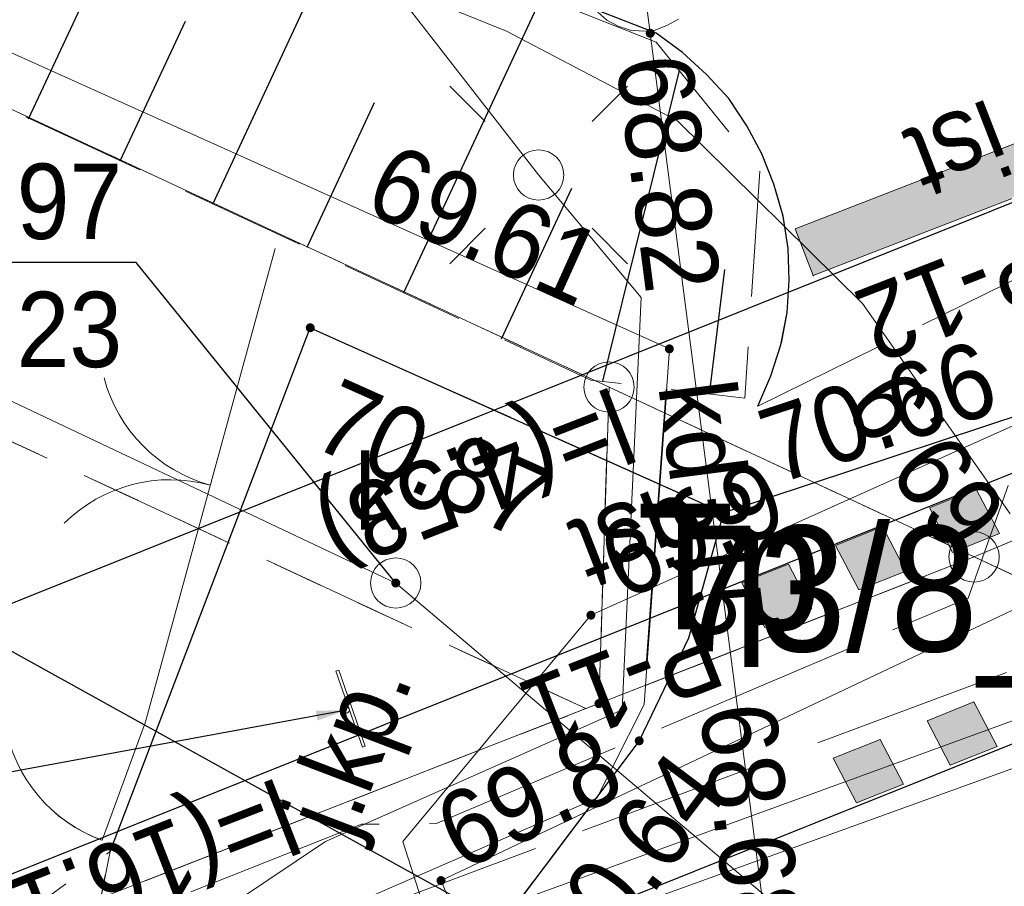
# Model space of a CAD drawing. Header units: feet. Extents: x 6524992 to 6539952, y 6047571 to 6067901.
# Tile 20 of 53: x 6531694 to 6531704, y 6048668 to 6048677. Entities that reach past the tile are written whole.
import ezdxf
from ezdxf.enums import TextEntityAlignment as Align

# ---------------------------------------------------------------- set-up
doc = ezdxf.new("R2010")
doc.units = ezdxf.units.FT
doc.header["$MEASUREMENT"] = 0
for name, pattern in [('1.5_0.5', [2, 1.5, -0.5]), ('218-500', [1, 0.5, -0.5]), ('219-500', [0]), ('ktok02-500', [0]), ('ktok04-500', [0]), ('mz1.0_0.5', [1.5, 1, -0.5]), ('mz1.25_0.5', [1.75, 1.25, -0.5]), ('mz2.0_0.5', [2.5, 2, -0.5])]:
    doc.linetypes.add(name, pattern=pattern)
doc.layers.get('0').update_dxf_attribs({"linetype": 'CONTINUOUS', "lineweight": 18})
doc.layers.add('000 Inne (niezydentyfikowane)', color=7, linetype='CONTINUOUS')
for name, color, linetype, transparency in [('202-Punkt graniczny stabilizowany trwale', 7, 'CONTINUOUS', 0.5), ('203-Punkt załamania granicy działki nie stabilizowany', 7, 'CONTINUOUS', 0.5), ('210-Oznaczenie użytku', 7, 'CONTINUOUS', 0.5), ('211-Nr działki', 7, 'CONTINUOUS', 0.5), ('217-Granica konturu klasyfikcyjnego', 7, 'CONTINUOUS', 0.5), ('218-Granica użytku', 7, 'CONTINUOUS', 0.5), ('219-Linia granicy', 7, 'CONTINUOUS', 0.5), ('brama (linia)', 7, 'CONTINUOUS', 0.5), ('brama (linia) - symbol', 7, 'CONTINUOUS', 0.5), ('furtka (linia)', 7, 'CONTINUOUS', 0.5), ('furtka (linia) - symbol', 7, 'CONTINUOUS', 0.5), ('jezdnia (powierzchnia)', 7, 'CONTINUOUS', 0.5), ('jezdnia (powierzchnia)-Atr17', 7, 'CONTINUOUS', 0.5), ('komora podziemna - przewód kanalizacyjny (powierzchnia)', 7, 'CONTINUOUS', 0.5), ('krawężnik (linia)', 7, 'CONTINUOUS', 0.5), ('latarnia (punkt)', 7, 'CONTINUOUS', 0.5), ('przewód ciepłowniczy (linia)', 7, 'CONTINUOUS', 0.5), ('przewód elektroenergetyczny (linia)', 7, 'CONTINUOUS', 0.5), ('przewód gazowy (linia)', 7, 'CONTINUOUS', 0.5), ('przewód gazowy - projektowany lub w budowie (linia) - ob. projektowany', 7, 'CONTINUOUS', 0.5), ('przewód kanalizacyjny (linia)', 7, 'CONTINUOUS', 0.5), ('przewód kanalizacyjny (linia)-Atr1', 7, 'CONTINUOUS', 0.5), ('przewód telekomunikacyjny (linia)', 7, 'CONTINUOUS', 0.5), ('przewód telekomunikacyjny - projektowany lub w budowie (linia) - ob. projektowany', 7, 'CONTINUOUS', 0.5), ('punkt o określonej wysokości (sieć elektroenergetyczna)', 7, 'CONTINUOUS', 0.5), ('punkt o określonej wysokości (sieć elektroenergetyczna)-Atr2', 7, 'CONTINUOUS', 0.5), ('punkt o określonej wysokości (sieć elektroenergetyczna)-Atr3', 7, 'CONTINUOUS', 0.5), ('punkt o określonej wysokości (sieć gazowa)', 7, 'CONTINUOUS', 0.5), ('punkt o określonej wysokości (sieć gazowa)-Atr2', 7, 'CONTINUOUS', 0.5), ('punkt o określonej wysokości (sieć kanalizacyjna)', 7, 'CONTINUOUS', 0.5), ('punkt o określonej wysokości (sieć kanalizacyjna)-Atr2', 7, 'CONTINUOUS', 0.5), ('punkt o określonej wysokości (sieć kanalizacyjna)-Atr3', 7, 'CONTINUOUS', 0.5), ('punkt o określonej wysokości (sieć telekomunikacyjna)-Atr2', 7, 'CONTINUOUS', 0.5), ('punkt wysokościowy sztuczny', 7, 'CONTINUOUS', 0.5), ('punkt wysokościowy sztuczny-Atr2', 7, 'CONTINUOUS', 0.5), ('rura ochronna - przewód gazowy (linia)', 7, 'CONTINUOUS', 0.5), ('skarpa nieumocniona (powierzchnia)', 7, 'CONTINUOUS', 0.5), ('studzienka okrągła - przewód kanalizacyjny (punkt)', 7, 'CONTINUOUS', 0.5), ('studzienka okrągła - przewód kanalizacyjny (punkt)-Atr17', 7, 'CONTINUOUS', 0.5), ('ścieżka (powierzchnia)', 7, 'CONTINUOUS', 0.5)]:
    doc.layers.add(name, color=color, linetype=linetype, transparency=transparency)
doc.layers.add('_Robocza', color=1, linetype='CONTINUOUS', lineweight=30, plot=False)
doc.layers.add('BDZ_ObiektZwiazanyZKomunikacja', color=7, linetype='CONTINUOUS', lineweight=18, transparency=0.5)
for name, color, linetype, lineweight in [('gaPionowe', 7, 'CONTINUOUS', 13), ('gaPoziome', 7, 'CONTINUOUS', 13), ('zzz.gaHSDlugosc', 7, 'CONTINUOUS', 30), ('zzz.gaHSDodTekst', 7, 'CONTINUOUS', 30), ('zzz.gaHSDomyslna', 7, 'CONTINUOUS', 30), ('zzz.gaHSKilometraz', 7, 'CONTINUOUS', 30), ('zzz.gaHSNazwa', 7, 'CONTINUOUS', 30), ('zzz.gaHSOpis', 7, 'CONTINUOUS', 30), ('zzz.gaHSStan', 7, 'CONTINUOUS', 30), ('zzz.gaHSTrasa', 7, 'CONTINUOUS', 30), ('zzz.gaVSDodTekst', 7, 'CONTINUOUS', 30), ('zzz.gaVSDomyslna', 7, 'CONTINUOUS', 30), ('zzz.gaVSNazwa', 7, 'CONTINUOUS', 30), ('zzz.gaVSStan', 7, 'CONTINUOUS', 30), ('zzz.gaVSWielkość', 7, 'CONTINUOUS', 30)]:
    doc.layers.add(name, color=color, linetype=linetype, lineweight=lineweight)
doc.styles.add('GA-ATR-TEXT', font='arial.ttf', dxfattribs={"width": 0.9})
doc.styles.add('GA4-HS-TEXT', font='arial.ttf', dxfattribs={"width": 0.9})
doc.styles.get("Standard").update_dxf_attribs({"font": 'arial.ttf'})
doc.dimstyles.new('GA-LEADER', dxfattribs={"dimtxt": 1, "dimasz": 1, "dimexe": 1, "dimexo": 1, "dimgap": 1, "dimtad": 1, "dimtxsty": 'Standard', "dimcen": 1, "dimadec": 0, "dimazin": 0, "dimtfac": 1, "dimtmove": 0, "dimatfit": 3, "dimfxl": 1, "dimarcsym": 0})

# ---------------------------------------------------------------- blocks, each defined once
blk = doc.blocks.new('202')
at = {"color": 0, "linetype": 'Continuous', "lineweight": 0}
blk.add_circle((0, 0), 0.25, dxfattribs=at)
blk = doc.blocks.new('203')
at = {"linetype": 'Continuous', "lineweight": 0}
h = blk.add_hatch(color=0, dxfattribs=at)
edge = h.paths.add_edge_path()
edge.add_arc((0, 0), 0.045, 0, 360)
blk = doc.blocks.new('OK04')
at = {"color": 0, "linetype": 'Continuous', "lineweight": 0}
blk.add_arc((1.5, 0.001), 1.5, 120, 180, dxfattribs=at)
blk = doc.blocks.new('OK02')
at = {"color": 0, "linetype": 'Continuous', "lineweight": 0}
for centre, start, end in [((-1.5, 0), 0, 60), ((1.5, 0), 120, 180)]:
    blk.add_arc(centre, 1.5, start, end, dxfattribs=at)
blk = doc.blocks.new('SM01')
at = {"color": 0, "linetype": 'Continuous', "lineweight": 13}
for p, q in [((-0.53, 0.531), (-0.883, 0.884)), ((0.531, 0.531), (0.884, 0.884)), ((-0.53, -0.53), (-0.883, -0.883)), ((0.531, -0.53), (0.884, -0.883))]:
    blk.add_line(p, q, dxfattribs=at)
blk.add_circle((0, 0), 0.25, dxfattribs=at)
blk = doc.blocks.new('PW01')
at = {"linetype": 'Continuous', "lineweight": 13}
h = blk.add_hatch(color=0, dxfattribs=at)
edge = h.paths.add_edge_path()
edge.add_arc((0, 0), 0.045, 0, 360)
blk = doc.blocks.new('US15')
at = {"color": 0, "linetype": 'Continuous', "lineweight": 13}
blk.add_circle((0, 0), 0.25, dxfattribs=at)
blk = doc.blocks.new('PW02')
at = {"linetype": 'Continuous', "lineweight": 13}
h = blk.add_hatch(color=0, dxfattribs=at)
edge = h.paths.add_edge_path()
edge.add_arc((0, 0), 0.045, 0, 360)
blk = doc.blocks.new('KTOK02_500')
at = {"color": 0, "linetype": 'Continuous', "lineweight": 13}
for centre, start, end in [((-3, 0), 0, 60.0184), ((3, 0), 119.9816, 180)]:
    blk.add_arc(centre, 3, start, end, dxfattribs=at)
blk = doc.blocks.new('KTOK04_500')
at = {"color": 0, "linetype": 'Continuous', "lineweight": 13}
blk.add_arc((3, 0), 3, 119.9816, 180, dxfattribs=at)
blk = doc.blocks.new('gaHSPos')
at = {"color": 0, "linetype": 'Continuous', "lineweight": 0}
blk.add_point((0, 0), dxfattribs=at)
blk = doc.blocks.new('*U117')
at = {"layer": 'zzz.gaHSDomyslna'}
for points in [[(1.8738, 0.7272), (2.1002, 0.2814), (2.5686, 0.4633), (2.3422, 0.9091)], [(0.9369, 0.3636), (1.1633, -0.0822), (1.6317, 0.0996), (1.4053, 0.5454)], [(0, 0), (0.2264, -0.4458), (0.6948, -0.264), (0.4684, 0.1818)], [(2.5223, -1.6539), (2.2959, -1.2081), (1.8274, -1.3899), (2.0538, -1.8357)], [(1.5854, -2.0175), (1.359, -1.5717), (0.8905, -1.7536), (1.1169, -2.1994)]]:
    blk.add_hatch(color=251, dxfattribs=at).paths.add_polyline_path(points)
at = {"layer": 'zzz.gaHSDomyslna', "color": 251, "linetype": 'Continuous', "lineweight": 0}
for points in [[(1.8738, 0.7272), (2.1002, 0.2814), (2.5686, 0.4633), (2.3422, 0.9091), (1.8738, 0.7272)], [(0.9369, 0.3636), (1.1633, -0.0822), (1.6317, 0.0996), (1.4053, 0.5454), (0.9369, 0.3636)], [(0, 0), (0.2264, -0.4458), (0.6948, -0.264), (0.4684, 0.1818), (0, 0)], [(2.5223, -1.6539), (2.2959, -1.2081), (1.8274, -1.3899), (2.0538, -1.8357), (2.5223, -1.6539)], [(1.5854, -2.0175), (1.359, -1.5717), (0.8905, -1.7536), (1.1169, -2.1994), (1.5854, -2.0175)]]:
    blk.add_lwpolyline(points, close=True, dxfattribs=at)
at = {"layer": 'zzz.gaHSDomyslna', "color": 251}
blk.add_blockref('gaHSPos', (-0.2822, -0.1095), dxfattribs=at)
blk = doc.blocks.new('z.ga4.HSL-desc')
at = {"layer": 'zzz.gaHSDlugosc', "style": 'GA4-HS-TEXT', "width": 0.9}
blk.add_attdef('LENGTH', (6.026, 0.4), '', height=1, dxfattribs=at)
at = {"layer": 'zzz.gaHSDodTekst', "style": 'GA4-HS-TEXT', "width": 0.9, "flags": 1}
blk.add_attdef('ADDTEXT', (0, -2.744), '', height=1, dxfattribs=at)
at = {"layer": 'zzz.gaHSKilometraz', "style": 'GA4-HS-TEXT', "width": 0.9, "flags": 1}
blk.add_attdef('POSITION', (0, -5.695), '', height=1, dxfattribs=at)
at = {"layer": 'zzz.gaHSNazwa', "style": 'GA4-HS-TEXT', "width": 0.9}
blk.add_attdef('NAME', (0, 0.4), '', height=1, dxfattribs=at)
at = {"layer": 'zzz.gaHSStan', "style": 'GA4-HS-TEXT', "width": 0.9}
blk.add_attdef('STATE', (0, -1.356), '', height=1, dxfattribs=at)
at = {"layer": 'zzz.gaHSTrasa', "style": 'GA4-HS-TEXT', "width": 0.9, "flags": 1}
blk.add_attdef('ROUTE', (0, -4.27), '', height=1, dxfattribs=at)
blk = doc.blocks.new('*U118')
at = {"layer": 'zzz.gaHSDomyslna', "color": 251}
for points in [[(13.4983, -7.9445, 0.12, 0.12, 0.163632), (7.4109, -2.7685, 0.12, 0.12, 0), (0.0668, 0.1671, 0.12, 0.12, 0)], [(13.1899, -8.1302, 0.12, 0.12, 0.163632), (7.2772, -3.1027, 0.12, 0.12, 0), (-0.0668, -0.1671, 0.12, 0.12, 0)]]:
    blk.add_lwpolyline(points, format="xyseb", dxfattribs=at)
at = {"color": 251}
for p in [(0, 0), (13.3441, -8.0374)]:
    blk.add_blockref('gaHSPos', p, dxfattribs=at)
blk = doc.blocks.new('*U125')
at = {"layer": 'zzz.gaHSDomyslna', "color": 251}
for points in [[(12.9858, 5.2315, 0.24, 0.24, 0), (13.9134, 5.6052, 0.24, 0.24, 0)], [(11.1307, 4.4842, 0.24, 0.24, 0), (12.0582, 4.8579, 0.24, 0.24, 0)], [(9.2756, 3.7368, 0.24, 0.24, 0), (10.2031, 4.1105, 0.24, 0.24, 0)], [(7.4205, 2.9895, 0.24, 0.24, 0), (8.348, 3.3631, 0.24, 0.24, 0)], [(5.5653, 2.2421, 0.24, 0.24, 0), (6.4929, 2.6158, 0.24, 0.24, 0)], [(3.7102, 1.4947, 0.24, 0.24, 0), (4.6378, 1.8684, 0.24, 0.24, 0)], [(1.8551, 0.7474, 0.24, 0.24, 0), (2.7827, 1.121, 0.24, 0.24, 0)], [(0, 0, 0.24, 0.24, 0), (0.9276, 0.3737, 0.24, 0.24, 0)]]:
    blk.add_lwpolyline(points, format="xyseb", dxfattribs=at)
at = {"color": 251}
for p in [(14.3676, 5.7882), (0, 0)]:
    blk.add_blockref('gaHSPos', p, dxfattribs=at)
blk = doc.blocks.new('*U181')
at = {"layer": 'zzz.gaHSDomyslna'}
blk.add_hatch(color=251, dxfattribs=at).paths.add_polyline_path([(-4.2263, -1.6405), (-4.4072, -1.1744), (-0.1809, 0.4661), (0, 0)])
at = {"layer": 'zzz.gaHSDomyslna', "color": 251, "linetype": 'Continuous', "lineweight": 0}
blk.add_lwpolyline([(-4.2263, -1.6405), (-4.4072, -1.1744), (-0.1809, 0.4661), (0, 0), (-4.2263, -1.6405)], close=True, dxfattribs=at)
at = {"layer": 'zzz.gaHSDomyslna', "color": 251}
for p in [(0, 0), (-4.2263, -1.6405)]:
    blk.add_blockref('gaHSPos', p, dxfattribs=at)
blk = doc.blocks.new('gaVSPos')
blk.add_point((0, 0))
blk = doc.blocks.new('gaVSTVcolumn0')
at = {"color": 0, "linetype": 'ByBlock', "lineweight": -2}
for p, q in [((-400, -30), (400, -30)), ((-400, -60), (-400, -30)), ((400, -60), (-400, -60)), ((400, -30), (400, -60))]:
    blk.add_line(p, q, dxfattribs=at)
blk.add_circle((0, 0), 30, dxfattribs=at)
blk = doc.blocks.new('*U201')
at = {"layer": 'zzz.gaVSDomyslna', "lineweight": 0}
h = blk.add_hatch(color=10, dxfattribs=at)
h.paths.add_polyline_path([(0, 725.9, 0.262759), (-45.8, 700.1), (-404.2, 79.4, 0.565749), (-356.5, 0), (0, 0), (356.5, 0, 0.565749), (404.2, 79.4), (45.8, 700.1, 0.262759)])
h.paths.add_polyline_path([(20, 684.8), (377.9, 64.9, -0.559995), (356.5, 30), (0, 30), (-356.5, 30, -0.559995), (-377.9, 64.9), (-20, 684.8, -0.260216), (0, 695.9, -0.260216)], flags=16)
at = {"layer": 'zzz.gaVSDomyslna', "color": 10, "lineweight": 0}
for points in [[(45.8, 700.1), (404.2, 79.4, -0.565749), (356.5, 0), (0, 0), (-356.5, 0, -0.565749), (-404.2, 79.4), (-45.8, 700.1, -0.262759), (0, 725.9, -0.262759)], [(20, 684.8), (377.9, 64.9, -0.559995), (356.5, 30), (0, 30), (-356.5, 30, -0.559995), (-377.9, 64.9), (-20, 684.8, -0.260216), (0, 695.9, -0.260216)]]:
    blk.add_lwpolyline(points, format="xyb", close=True, dxfattribs=at)
blk = doc.blocks.new('*U202')
at = {"layer": 'zzz.gaVSDomyslna', "lineweight": 0}
h = blk.add_hatch(color=50, dxfattribs=at)
edge = h.paths.add_edge_path()
edge.add_line((0, 30), (356.5, 30))
edge.add_arc((356.5, 54), 24, 270.0001, 386.9946)
edge.add_line((377.9, 64.9), (20.3, 684.2))
edge.add_arc((0, 672.5), 23.5, 30.0026, 148.2815)
edge.add_line((-20, 684.8), (-377.9, 64.9))
edge.add_arc((-356.5, 54), 24, 153.0055, 270.0001)
edge.add_line((-356.5, 30), (0, 30))
blk = doc.blocks.new('*U203')
at = {"layer": 'zzz.gaVSDomyslna', "linetype": 'Continuous', "lineweight": 0, "true_color": 0x000000}
h = blk.add_hatch(color=18, dxfattribs=at)
edge = h.paths.add_edge_path()
edge.add_arc((60, 472.5), 30, 0, 360.0002689)
h.paths.add_polyline_path([(-360, 45), (-281.25, 112.5), (-202.5, 45)])
h.paths.add_polyline_path([(258.75, 191.25), (157.5, 45), (360, 45)])
h.paths.add_polyline_path([(216.118, 165.789), (141.513, 208.421), (125.376, 182.601), (45, 227.813), (45, 433.125), (0, 461.25), (-136.849, 432.74), (-163.77, 345.246), (-180, 354.375), (-190.457, 343.047), (-176.355, 335.115), (-180, 331.875), (-147.913, 313.826), (-145.705, 317.874), (-135.48, 312.122), (-180, 45), (-90, 45), (-135, 90), (-90, 254.158), (-45, 180), (-45, 45), (45, 45), (0, 90), (0, 180), (-41.0105, 258.983), (11.25, 229.587), (11.25, 224.297), (45, 205.313), (45, 210.602), (117.417, 169.868), (103.026, 146.842), (177.632, 104.211)])
h.paths.add_polyline_path([(11.25, 246.797), (11.25, 360), (-60.3947, 296.316), (-53.6333, 283.294)], flags=16)
h.paths.add_polyline_path([(-98.1818, 405), (-51.9231, 405), (-126.456, 324.256), (-138.522, 331.043)], flags=16)
blk = doc.blocks.new('*U205')
at = {"layer": 'zzz.gaVSDomyslna', "color": 10}
blk.add_blockref('*U201', (0, 0), dxfattribs=at)
at = {"layer": 'zzz.gaVSDomyslna', "color": 50}
blk.add_blockref('*U202', (0, 0), dxfattribs=at)
at = {"layer": 'zzz.gaVSDomyslna', "color": 18, "true_color": 0x000000}
blk.add_blockref('*U203', (0, 0), dxfattribs=at)
blk = doc.blocks.new('*U200')
at = {"layer": 'zzz.gaVSDomyslna'}
blk.add_blockref('*U205', (0, 0), dxfattribs=at)
at = {"layer": 'zzz.gaVSDodTekst', "flags": 1}
blk.add_attdef('Addtext', text='', height=1, dxfattribs=at).set_placement((0, 0), align=Align.MIDDLE_LEFT)
at = {"layer": 'zzz.gaVSDomyslna', "flags": 1}
for tag in ['Width', 'Height', 'Position', 'Route', 'ItemNo']:
    blk.add_attdef(tag, text='', height=1, dxfattribs=at).set_placement((0, 0), align=Align.MIDDLE_LEFT)
at = {"layer": 'zzz.gaVSNazwa', "style": 'GA-ATR-TEXT'}
blk.add_attdef('Name', text='', height=150, dxfattribs=at).set_placement((510.5, 438), align=Align.MIDDLE_LEFT)
at = {"layer": 'zzz.gaVSStan', "style": 'GA-ATR-TEXT'}
blk.add_attdef('State', text='', height=150, dxfattribs=at).set_placement((510.5, 183), align=Align.MIDDLE_LEFT)
at = {"layer": 'zzz.gaVSWielkość', "flags": 1}
blk.add_attdef('Size', text='', height=1, dxfattribs=at).set_placement((0, 0), align=Align.MIDDLE_LEFT)

msp = doc.modelspace()

# ---------------------------------------------------------------- linework, layer by layer
at = {"layer": '000 Inne (niezydentyfikowane)', "color": 7, "linetype": 'Continuous', "lineweight": 25, "flags": 128}
for points in [[(6531693.87, 6048675.74), (6531695.15, 6048678.48)], [(6531695.7, 6048674.89), (6531697.02, 6048677.73)], [(6531697.6, 6048674.01), (6531698.97, 6048676.95)], [(6531694.78, 6048675.32), (6531695.43, 6048676.71)], [(6531699.58, 6048673.13), (6531700.34, 6048676.22)], [(6531696.64, 6048674.46), (6531697.31, 6048675.9)], [(6531698.57, 6048673.55), (6531699.27, 6048675.05)], [(6531700.64, 6048673), (6531700.79, 6048674.24)]]:
    msp.add_lwpolyline(points, dxfattribs=at)
at = {"layer": '217-Granica konturu klasyfikcyjnego', "color": 3, "linetype": '1.5_0.5', "lineweight": 18, "flags": 128}
for points in [[(6531699.41, 6048669.87), (6531644.64, 6048695.35)], [(6531668.96, 6048657.97), (6531699.41, 6048669.87)]]:
    msp.add_lwpolyline(points, dxfattribs=at)
at = {"layer": '218-Granica użytku', "color": 3, "linetype": '218-500', "lineweight": 18, "flags": 128}
for points in [[(6531699.64, 6048673.07), (6531627.6, 6048706.58)], [(6531627.6, 6048706.58), (6531699.64, 6048673.07)], [(6531699.41, 6048669.87), (6531644.64, 6048695.35)], [(6531644.64, 6048695.35), (6531699.41, 6048669.87)], [(6531719.41, 6048678.14), (6531703.27, 6048671.38)], [(6531703.27, 6048671.38), (6531719.41, 6048678.14)], [(6531699.64, 6048673.07), (6531699.54, 6048669.92)], [(6531699.54, 6048669.92), (6531699.64, 6048673.07)], [(6531703.27, 6048671.38), (6531699.64, 6048673.07)], [(6531699.64, 6048673.07), (6531703.27, 6048671.38)], [(6531699.54, 6048669.92), (6531703.27, 6048671.38)], [(6531703.27, 6048671.38), (6531699.54, 6048669.92)], [(6531708.28, 6048669.06), (6531703.27, 6048671.38)], [(6531703.27, 6048671.38), (6531708.28, 6048669.06)], [(6531699.41, 6048669.87), (6531699.54, 6048669.92)], [(6531699.54, 6048669.92), (6531699.41, 6048669.87)], [(6531668.96, 6048657.97), (6531699.41, 6048669.87)], [(6531699.41, 6048669.87), (6531668.96, 6048657.97)]]:
    msp.add_lwpolyline(points, dxfattribs=at)
at = {"layer": '219-Linia granicy', "color": 3, "linetype": '219-500', "lineweight": 18, "flags": 128}
for points in [[(6531615.02, 6048712.44), (6531699.64, 6048673.07)], [(6531703.27, 6048671.38), (6531719.41, 6048678.14)], [(6531699.54, 6048669.92), (6531699.64, 6048673.07)], [(6531703.27, 6048671.38), (6531699.64, 6048673.07)], [(6531703.27, 6048671.38), (6531699.54, 6048669.92)], [(6531703.27, 6048671.38), (6531708.28, 6048669.06)], [(6531668.96, 6048657.97), (6531699.54, 6048669.92)]]:
    msp.add_lwpolyline(points, dxfattribs=at)
at = {"layer": '_Robocza'}
for points in [[(6531680.5798, 6048665.6604), (6531745.5339, 6048691.6975)], [(6531681.51, 6048663.3399), (6531746.4641, 6048689.377)], [(6531682.4401, 6048661.0193), (6531747.3943, 6048687.0565)]]:
    msp.add_lwpolyline(points, dxfattribs=at)
msp.add_lwpolyline([(6531686.2128, 6048685.5155), (6531701.6544, 6048679.3431, -0.164967), (6531707.6874, 6048674.1863, -0.065773)], format="xyb", dxfattribs=at)
msp.add_circle((6531733.871, 6048670.068), 50, dxfattribs=at)
at = {"layer": 'BDZ_ObiektZwiazanyZKomunikacja', "color": 0, "linetype": 'Continuous', "lineweight": 18, "flags": 128}
for points in [[(6531695.03, 6048669.74), (6531696.32, 6048674.45)], [(6531694.6, 6048668.56), (6531695.03, 6048669.74)]]:
    msp.add_lwpolyline(points, dxfattribs=at)
at = {"layer": 'brama (linia)', "color": 7, "linetype": 'ktok02-500', "lineweight": 18, "flags": 128}
msp.add_lwpolyline([(6531695.03, 6048669.74), (6531696.32, 6048674.45)], dxfattribs=at)
at = {"layer": 'furtka (linia)', "color": 7, "linetype": 'ktok04-500', "lineweight": 18, "flags": 128}
msp.add_lwpolyline([(6531694.6, 6048668.56), (6531695.03, 6048669.74)], dxfattribs=at)
at = {"layer": 'jezdnia (powierzchnia)', "color": 7, "linetype": '1.5_0.5', "lineweight": 18, "flags": 128}
for points in [[(6531934.86, 6048854.54), (6531926.95, 6048841.93), (6531918.96, 6048830.06), (6531909.5, 6048817.18), (6531901.18, 6048806.68), (6531892.44, 6048796.38), (6531883.95, 6048786.92), (6531881.51, 6048784.27), (6531879.59, 6048782.86), (6531877.75, 6048782.38), (6531875.82, 6048782.5), (6531874.76, 6048782.88), (6531873.9, 6048783.37), (6531869.6, 6048778.86), (6531870.13, 6048778.03), (6531870.82, 6048776.02), (6531870.85, 6048775.07), (6531870.54, 6048773.29), (6531869.38, 6048771.34), (6531868.01, 6048769.93), (6531863.36, 6048765.34), (6531859.32, 6048761.55), (6531848.76, 6048752.38), (6531843.59, 6048748.2), (6531831.18, 6048739.14), (6531817.84, 6048729.74), (6531793.06, 6048712.45), (6531781.56, 6048705.02), (6531771.84, 6048699.39), (6531762.11, 6048694.16), (6531748.35, 6048687.6), (6531736.63, 6048682.63), (6531731.2, 6048680.43), (6531723.01, 6048677.15), (6531720.39, 6048676.29), (6531718.04, 6048676.19), (6531716, 6048676.85), (6531700.78, 6048671.82), (6531700.43, 6048670.57), (6531699.94, 6048669.55), (6531698.66, 6048667.85), (6531696.88, 6048666.7), (6531694.1, 6048665.57), (6531671.86, 6048656.66), (6531663.54, 6048653.32), (6531665.69, 6048647.72), (6531673.65, 6048650.92), (6531696.57, 6048660.12), (6531711.19, 6048665.9), (6531713.11, 6048666.5), (6531715.24, 6048666.77), (6531717.08, 6048666.7), (6531718.61, 6048666.2), (6531721.55, 6048664.8), (6531726.41, 6048662.46), (6531732.77, 6048659.4), (6531735.33, 6048664.82), (6531734.21, 6048665.57), (6531733.07, 6048666.83), (6531732.2, 6048668.59), (6531731.94, 6048669.96), (6531732.02, 6048671.12), (6531732.75, 6048673.21), (6531733.92, 6048674.7), (6531735.62, 6048675.73), (6531738.9, 6048677.05), (6531750.92, 6048682.22), (6531764.64, 6048688.73), (6531774.64, 6048694.07), (6531784.88, 6048700.05), (6531796.3, 6048707.41), (6531807.81, 6048715.38), (6531812.49, 6048718.65), (6531821.51, 6048725), (6531834.56, 6048734.18), (6531847.16, 6048743.36), (6531852.83, 6048747.95), (6531863.16, 6048756.92), (6531867.95, 6048761.44), (6531872.3, 6048765.7), (6531873.84, 6048766.99), (6531875.25, 6048767.75), (6531877.35, 6048768.27), (6531879.48, 6048768.24), (6531881.09, 6048767.74), (6531883.2, 6048766.46), (6531886.63, 6048772.09), (6531886.01, 6048772.9), (6531885.74, 6048773.58), (6531885.26, 6048775.66), (6531885.44, 6048778.18), (6531886.52, 6048780.64), (6531887.99, 6048782.41), (6531897.21, 6048792.67), (6531905.82, 6048802.85), (6531914.51, 6048813.86), (6531923.67, 6048826.32), (6531932.04, 6048838.77), (6531939.94, 6048851.37)], [(6531712.18, 6048678.34), (6531694.66, 6048685.18), (6531693.9, 6048686.38), (6531693.33, 6048687.73), (6531693.35, 6048688.56), (6531688.38, 6048690.87), (6531688.11, 6048690.27), (6531687.62, 6048689.78), (6531687, 6048689.45), (6531684.95, 6048689), (6531680.06, 6048690.92), (6531643.57, 6048708.03), (6531642.98, 6048709.55), (6531642.78, 6048710.38), (6531642.82, 6048710.94), (6531637.65, 6048713.29), (6531637.2, 6048712.84), (6531636.53, 6048712.58), (6531634.7, 6048712.2), (6531615.15, 6048721.33), (6531593.72, 6048731.37), (6531592.74, 6048733.31), (6531592.65, 6048733.8), (6531592.69, 6048734.36), (6531587.6, 6048736.77), (6531587.16, 6048736.36), (6531586.76, 6048736.13), (6531584.8, 6048735.55), (6531565.67, 6048744.55), (6531563.92, 6048738.49), (6531585.82, 6048728.44), (6531613.07, 6048715.65), (6531636.71, 6048704.62), (6531677.48, 6048685.51), (6531700.11, 6048676.59), (6531700.37, 6048676.4), (6531700.61, 6048676.18), (6531700.83, 6048675.94), (6531701.01, 6048675.67), (6531701.16, 6048675.39), (6531701.28, 6048675.09), (6531701.37, 6048674.77), (6531701.42, 6048674.45), (6531701.43, 6048674.13), (6531701.41, 6048673.81), (6531701.35, 6048673.49), (6531701.25, 6048673.18), (6531701.12, 6048672.88)], [(6531694.1, 6048665.57), (6531696.88, 6048666.7), (6531698.66, 6048667.85), (6531699.94, 6048669.55), (6531700.43, 6048670.57), (6531700.78, 6048671.82), (6531696.67, 6048673.66), (6531694.68, 6048668.45)]]:
    msp.add_lwpolyline(points, close=True, dxfattribs=at)
at = {"layer": 'komora podziemna - przewód kanalizacyjny (powierzchnia)', "color": 34, "linetype": 'Continuous', "lineweight": 18, "flags": 128}
msp.add_lwpolyline([(6531700.33, 6048676.73), (6531700.22, 6048676.67), (6531700.1, 6048676.62), (6531699.98, 6048676.61), (6531699.85, 6048676.62), (6531699.73, 6048676.66), (6531699.62, 6048676.72), (6531699.53, 6048676.8)], dxfattribs=at)
at = {"layer": 'krawężnik (linia)', "color": 7, "linetype": 'Continuous', "lineweight": 25, "flags": 128}
for points in [[(6531843.59, 6048748.2), (6531831.18, 6048739.14), (6531817.84, 6048729.74), (6531793.06, 6048712.45), (6531781.56, 6048705.02), (6531771.84, 6048699.39), (6531762.11, 6048694.16), (6531748.35, 6048687.6), (6531736.63, 6048682.63), (6531731.2, 6048680.43), (6531723.01, 6048677.15), (6531720.39, 6048676.29), (6531718.04, 6048676.19), (6531716, 6048676.85), (6531700.78, 6048671.82), (6531700.43, 6048670.57), (6531699.94, 6048669.55), (6531698.66, 6048667.85), (6531696.88, 6048666.7), (6531694.1, 6048665.57), (6531671.86, 6048656.66), (6531663.54, 6048653.32)], [(6531701.12, 6048672.88), (6531701.25, 6048673.18), (6531701.35, 6048673.49), (6531701.41, 6048673.81), (6531701.43, 6048674.13), (6531701.42, 6048674.45), (6531701.37, 6048674.77), (6531701.28, 6048675.09), (6531701.16, 6048675.39), (6531701.01, 6048675.67), (6531700.83, 6048675.94), (6531700.61, 6048676.18), (6531700.37, 6048676.4), (6531700.11, 6048676.59), (6531677.48, 6048685.51), (6531636.71, 6048704.62), (6531613.07, 6048715.65), (6531585.82, 6048728.44), (6531563.92, 6048738.49)], [(6531694.68, 6048668.45), (6531696.67, 6048673.66), (6531700.78, 6048671.82)]]:
    msp.add_lwpolyline(points, dxfattribs=at)
at = {"layer": 'przewód ciepłowniczy (linia)', "color": 212, "linetype": 'Continuous', "lineweight": 18, "flags": 128}
for points in [[(6531690.1, 6048653.51), (6531689.33, 6048655.89), (6531687.17, 6048662.61), (6531686.84, 6048663.62), (6531712.51, 6048672.98)], [(6531690.81, 6048653.19), (6531690.06, 6048655.56), (6531687.85, 6048662.53), (6531687.55, 6048663.45), (6531712.29, 6048672.4)]]:
    msp.add_lwpolyline(points, dxfattribs=at)
at = {"layer": 'przewód elektroenergetyczny (linia)', "color": 1, "linetype": 'Continuous', "lineweight": 18, "flags": 128}
for points in [[(6531802.76, 6048705.47), (6531802.52, 6048705), (6531795.37, 6048712.94), (6531793.1, 6048715.86), (6531774.07, 6048704.14), (6531754.13, 6048693.18), (6531722.21, 6048678.72), (6531704.2, 6048671.11), (6531697.97, 6048668.16), (6531700.69, 6048661.36), (6531696.92, 6048659.69), (6531691.43, 6048657.51), (6531692.22, 6048655.76)], [(6531699.56, 6048657.52), (6531698.15, 6048657.87), (6531694.78, 6048667.18), (6531696.82, 6048668.55), (6531699.77, 6048669.86), (6531699.96, 6048673.96), (6531698.94, 6048675.18), (6531697.68, 6048676.8), (6531682.97, 6048682.62), (6531679.99, 6048684.12), (6531676.05, 6048685.98), (6531674.31, 6048686.07), (6531672.77, 6048686.56), (6531646.59, 6048698.77), (6531638.46, 6048702.55), (6531638.61, 6048703.49), (6531634.53, 6048705.4)], [(6531524.62, 6048598.6), (6531555.5, 6048616.95), (6531572.92, 6048623.16), (6531575.24, 6048622.1), (6531620.29, 6048637.98), (6531637.59, 6048644.26), (6531670.09, 6048656.43), (6531677.84, 6048659.68), (6531685.7, 6048662.4), (6531686.62, 6048662.48), (6531698.14, 6048666.84), (6531697.59, 6048668.55), (6531699.46, 6048670.8), (6531714.16, 6048677.4), (6531718.72, 6048679.35), (6531753.44, 6048694.11), (6531767.66, 6048701.72), (6531768.82, 6048702.43)]]:
    msp.add_lwpolyline(points, dxfattribs=at)
at = {"layer": 'przewód gazowy (linia)', "color": 40, "linetype": 'Continuous', "lineweight": 18, "flags": 128}
msp.add_lwpolyline([(6531693.6, 6048666.41), (6531699.52, 6048668.98), (6531699.99, 6048669.91), (6531700.24, 6048673.45), (6531676.54, 6048684.12), (6531654.05, 6048694.82), (6531633.59, 6048704.11), (6531628.6, 6048706.91), (6531609.25, 6048715.63), (6531581.75, 6048728.52), (6531561.05, 6048738.24), (6531546.04, 6048745.22), (6531545.19, 6048745.78), (6531544.37, 6048746.54), (6531542.97, 6048746.28), (6531536.93, 6048749.64), (6531527.6, 6048753.84)], dxfattribs=at)
at = {"layer": 'przewód gazowy - projektowany lub w budowie (linia) - ob. projektowany', "color": 40, "linetype": 'mz2.0_0.5', "lineweight": 18, "flags": 128}
msp.add_lwpolyline([(6531690.01, 6048665.15), (6531705.22, 6048670.84), (6531756.46, 6048692.62), (6531793.49, 6048714.58), (6531799.26, 6048707.84), (6531862.73, 6048752.81), (6531909.69, 6048802.17), (6531966.26, 6048900.24), (6532014.1, 6049000.15), (6532034.9, 6049048.6), (6532041.53, 6049062.44), (6532044.86, 6049070.44), (6532052.42, 6049074.25), (6532055.45, 6049082.73)], dxfattribs=at)
at = {"layer": 'przewód kanalizacyjny (linia)', "color": 34, "linetype": 'Continuous', "lineweight": 18, "flags": 128}
for points in [[(6531637.55, 6048690.43), (6531642.92, 6048693.16), (6531646.45, 6048694.95), (6531668.56, 6048684.84), (6531697.52, 6048671.12), (6531705.22, 6048664.6)], [(6531699.97, 6048677.21), (6531700.05, 6048676.59), (6531701.26, 6048667.24), (6531701.34, 6048666.63), (6531700.75, 6048666.35), (6531662.72, 6048648.38)]]:
    msp.add_lwpolyline(points, dxfattribs=at)
at = {"layer": 'przewód telekomunikacyjny (linia)', "color": 30, "linetype": 'Continuous', "lineweight": 18, "flags": 128}
msp.add_lwpolyline([(6531703.63, 6048671.81), (6531702.16, 6048673.9), (6531700.32, 6048675.72), (6531698.62, 6048676.61), (6531696.6, 6048677.43), (6531695.13, 6048677.94), (6531691.74, 6048679.29), (6531686.12, 6048681.67), (6531681.04, 6048683.56), (6531680.05, 6048683.61), (6531678.95, 6048684.08), (6531677.48, 6048685.15), (6531677.22, 6048685.81), (6531676.52, 6048686.1), (6531659.81, 6048693.89), (6531645.04, 6048700.68), (6531632.95, 6048706.52)], dxfattribs=at)
at = {"layer": 'przewód telekomunikacyjny - projektowany lub w budowie (linia) - ob. projektowany', "color": 30, "linetype": 'mz2.0_0.5', "lineweight": 18, "flags": 128}
msp.add_lwpolyline([(6531568.24, 6048619.8), (6531568.67, 6048619.94), (6531572.29, 6048623.33), (6531622.16, 6048639.9), (6531634.45, 6048644.52), (6531638.17, 6048644.19), (6531671.49, 6048657.1), (6531672.12, 6048658.8), (6531686.7, 6048664.57), (6531697.18, 6048668.72), (6531697.93, 6048668.73), (6531703.21, 6048670.97), (6531703.64, 6048672.18), (6531714.35, 6048676.87), (6531752.81, 6048693.37), (6531770.84, 6048703), (6531797.61, 6048720), (6531803.75, 6048710.52), (6531829.31, 6048728.41), (6531829.55, 6048728.77), (6531830.24, 6048729.25), (6531830.76, 6048729.32), (6531843.03, 6048737.91), (6531846.28, 6048740.34), (6531849.41, 6048741.92), (6531863.18, 6048752.15), (6531880.15, 6048769.44), (6531898, 6048788.57), (6531907.66, 6048799.24), (6531910.02, 6048801.83), (6531916.48, 6048812.02), (6531924.49, 6048823.3), (6531924.63, 6048825.25), (6531931.38, 6048835.54), (6531922.93, 6048840.88), (6531938.23, 6048866.1), (6531955.49, 6048901.5), (6531972.68, 6048938.54), (6531977.15, 6048949.18), (6531977.07, 6048949.9)], dxfattribs=at)
at = {"layer": 'punkt o określonej wysokości (sieć kanalizacyjna)-Atr2', "color": 7, "flags": 128}
for points in [[(6531697.52, 6048671.12), (6531694.94, 6048674.31), (6531692.44, 6048674.31)], [(6531700.7, 6048666.56), (6531693.46, 6048670.57), (6531690.955, 6048670.57)]]:
    msp.add_lwpolyline(points, dxfattribs=at)
at = {"layer": 'rura ochronna - przewód gazowy (linia)', "color": 40, "linetype": 'Continuous', "lineweight": 35, "flags": 128}
msp.add_lwpolyline([(6531700.01, 6048670.26), (6531700.21, 6048673.05)], dxfattribs=at)
at = {"layer": 'skarpa nieumocniona (powierzchnia)', "color": 7, "linetype": 'mz1.25_0.5', "lineweight": 18, "flags": 128}
msp.add_lwpolyline([(6531700.11, 6048676.5), (6531677.48, 6048685.51), (6531645.88, 6048700.1), (6531611.96, 6048715.97), (6531563.92, 6048738.49), (6531561.99, 6048738.14), (6531611.06, 6048714.33), (6531645.16, 6048698.44), (6531673.42, 6048685.28), (6531699.46, 6048673.14), (6531700.99, 6048672.96), (6531701.14, 6048675.23)], close=True, dxfattribs=at)
at = {"layer": 'ścieżka (powierzchnia)', "color": 7, "linetype": 'mz1.0_0.5', "lineweight": 18, "flags": 128}
msp.add_lwpolyline([(6531668.28, 6048657.96), (6531662.62, 6048655.6), (6531662.77, 6048655.33), (6531663.54, 6048653.32), (6531671.86, 6048656.66), (6531694.1, 6048665.57), (6531694.68, 6048668.45), (6531693.37, 6048667.49), (6531692.86, 6048667.43), (6531668.77, 6048657.88)], close=True, dxfattribs=at)

# ---------------------------------------------------------------- block references
at = {"layer": '202-Punkt graniczny stabilizowany trwale', "color": 3, "linetype": 'Continuous', "lineweight": 18}
for p in [(6531699.64, 6048673.07), (6531703.27, 6048671.38)]:
    msp.add_blockref('202', p, dxfattribs=at)
at = {"layer": '203-Punkt załamania granicy działki nie stabilizowany', "color": 3, "linetype": 'Continuous', "lineweight": 18}
msp.add_blockref('203', (6531699.54, 6048669.92), dxfattribs=at)
at = {"layer": 'BDZ_ObiektZwiazanyZKomunikacja', "color": 0, "linetype": 'Continuous'}
for name, p, xscale, yscale, zscale, rotation in [('KTOK02_500', (6531695.675, 6048672.095), 0.4999999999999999, 0.4999999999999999, 0.4999999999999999, 74.68), ('KTOK04_500', (6531694.6, 6048668.56), 0.5, 0.5, 0.5, 69.98000000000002)]:
    msp.add_blockref(name, p, dxfattribs=dict(at, xscale=xscale, yscale=yscale, zscale=zscale, rotation=rotation))
at = {"layer": 'brama (linia) - symbol', "color": 7, "linetype": 'Continuous', "lineweight": 18, "rotation": 74.683}
msp.add_blockref('OK02', (6531695.675, 6048672.095), dxfattribs=at)
at = {"layer": 'furtka (linia) - symbol', "color": 7, "linetype": 'Continuous', "lineweight": 18, "rotation": 69.97800000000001}
msp.add_blockref('OK04', (6531694.6, 6048668.56), dxfattribs=at)
at = {"layer": 'gaPionowe', "xscale": 0.005, "yscale": 0.005, "rotation": 247.4858457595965}
msp.add_blockref('*U200', (6531689.9438, 6048678.345), dxfattribs=at).add_auto_attribs({'Name': 'A-14', 'State': 'tymczas'})
at = {"layer": 'gaPionowe', "xscale": 0.001, "yscale": 0.001, "rotation": 109.2398545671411}
msp.add_blockref('gaVSTVcolumn0', (6531697.0285, 6048669.8552), dxfattribs=at)
at = {"layer": 'gaPionowe', "rotation": 109.2398545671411}
msp.add_blockref('gaVSPos', (6531697.0285, 6048669.8552), dxfattribs=at)
at = {"layer": 'gaPoziome'}
for name, p in [('*U118', (6531694.3103, 6048682.2787)), ('*U181', (6531705.8976, 6048675.8186)), ('*U125', (6531697.2788, 6048663.763))]:
    msp.add_blockref(name, p, dxfattribs=at)
at = {"layer": 'gaPoziome', "rotation": 0.6162283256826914}
msp.add_blockref('*U117', (6531700.9595, 6048671.1204), dxfattribs=at)
at = {"layer": 'latarnia (punkt)', "color": 7, "linetype": 'Continuous', "lineweight": 18}
msp.add_blockref('SM01', (6531698.94, 6048675.18), dxfattribs=at)
at = {"layer": 'punkt o określonej wysokości (sieć elektroenergetyczna)', "color": 1, "linetype": 'Continuous', "lineweight": 13}
msp.add_blockref('PW01', (6531699.46, 6048670.8), dxfattribs=at)
at = {"layer": 'punkt o określonej wysokości (sieć elektroenergetyczna)', "color": 1, "linetype": 'Continuous', "lineweight": 13, "rotation": 359.764}
msp.add_blockref('PW01', (6531697.97, 6048668.16), dxfattribs=at)
at = {"layer": 'punkt o określonej wysokości (sieć gazowa)', "color": 40, "linetype": 'Continuous', "lineweight": 13}
msp.add_blockref('PW01', (6531700.24, 6048673.45), dxfattribs=at)
at = {"layer": 'punkt o określonej wysokości (sieć kanalizacyjna)', "color": 34, "linetype": 'Continuous', "lineweight": 13, "rotation": 277.372}
msp.add_blockref('PW01', (6531700.05, 6048676.59), dxfattribs=at)
at = {"layer": 'punkt o określonej wysokości (sieć kanalizacyjna)', "color": 34, "linetype": 'Continuous', "lineweight": 13}
msp.add_blockref('PW01', (6531697.52, 6048671.12), dxfattribs=at)
at = {"layer": 'punkt wysokościowy sztuczny', "color": 7, "linetype": 'Continuous', "lineweight": 13}
for p in [(6531696.67, 6048673.66), (6531700.78, 6048671.82), (6531699.94, 6048669.55)]:
    msp.add_blockref('PW02', p, dxfattribs=at)
at = {"layer": 'studzienka okrągła - przewód kanalizacyjny (punkt)', "color": 34, "linetype": 'Continuous', "lineweight": 18}
msp.add_blockref('US15', (6531697.52, 6048671.12), dxfattribs=at)
at = {"layer": 'zzz.gaHSOpis', "xscale": 0.75, "yscale": 0.75}
for p, rotation, values in [((6531701.7038, 6048679.3232), 337.8401930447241, {'STATE': 'ist', 'LENGTH': 'l=(15.92)', 'NAME': 'P-4'}), ((6531703.7845, 6048674.9983), 201.2143553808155, {'STATE': 'ist', 'LENGTH': 'l=(4.53)', 'NAME': 'P-12'}), ((6531694.0943, 6048665.7911), 111.4184368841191, {'STATE': 'tym', 'LENGTH': 'l=(5.95)', 'NAME': 'P-10'}), ((6531700.4528, 6048671.1064), 201.211927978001, {'STATE': 'ist', 'LENGTH': 'l=(16.18)', 'NAME': 'P-11'})]:
    msp.add_blockref('z.ga4.HSL-desc', p, dxfattribs=dict(at, rotation=rotation)).add_auto_attribs(values)

# ---------------------------------------------------------------- texts
at = {"layer": '210-Oznaczenie użytku', "color": 3, "linetype": 'Continuous', "lineweight": 18, "width": 0.9}
msp.add_text('Tp', height=1.25, dxfattribs=at).set_placement((6531699.92, 6048670.66))
at = {"layer": '211-Nr działki', "color": 3, "linetype": 'Continuous', "lineweight": 18, "width": 0.9}
msp.add_text('73/8_9', height=1.25, dxfattribs=at).set_placement((6531700.25, 6048671.69), align=Align.TOP_LEFT)
at = {"layer": 'jezdnia (powierzchnia)-Atr17', "color": 7, "width": 0.9}
msp.add_text('j.kp.', height=0.75, rotation=69.095, dxfattribs=at).set_placement((6531697.08, 6048668.55))
at = {"layer": 'przewód kanalizacyjny (linia)-Atr1', "color": 34, "width": 0.9}
msp.add_text('kd315', height=0.75, rotation=277.373, dxfattribs=at).set_placement((6531700.5, 6048673.13), align=Align.MIDDLE_LEFT)
at = {"layer": 'punkt o określonej wysokości (sieć elektroenergetyczna)-Atr2', "color": 1, "width": 0.9}
msp.add_text('69.8', height=0.75, rotation=25.253, dxfattribs=at).set_placement((6531698.17, 6048668.25))
at = {"layer": 'punkt o określonej wysokości (sieć elektroenergetyczna)-Atr3', "color": 1, "width": 0.9}
msp.add_text('69.9', height=0.75, rotation=24.179, dxfattribs=at).set_placement((6531699.78, 6048670.94))
at = {"layer": 'punkt o określonej wysokości (sieć gazowa)-Atr2', "color": 40, "width": 0.9}
msp.add_text('69.61', height=0.75, rotation=335.762, dxfattribs=at).set_placement((6531697.18, 6048674.83))
at = {"layer": 'punkt o określonej wysokości (sieć kanalizacyjna)-Atr2', "color": 34, "width": 0.9}
msp.add_text('70.97', height=0.75, dxfattribs=at).set_placement((6531692.44, 6048674.318), align=Align.BOTTOM_LEFT)
at = {"layer": 'punkt o określonej wysokości (sieć kanalizacyjna)-Atr3', "color": 34, "width": 0.9}
for s, rotation, p in [('68.82', 277.373, (6531700.08, 6048676.37)), ('68.68', 277.372, (6531700.91, 6048669.92))]:
    msp.add_text(s, height=0.75, rotation=rotation, dxfattribs=at).set_placement(p, align=Align.MIDDLE_LEFT)
msp.add_text('69.23', height=0.75, dxfattribs=at).set_placement((6531692.44, 6048673.043), align=Align.BOTTOM_LEFT)
at = {"layer": 'punkt o określonej wysokości (sieć telekomunikacyjna)-Atr2', "color": 30, "width": 0.9}
msp.add_text('69.9', height=0.75, rotation=125.12, dxfattribs=at).set_placement((6531703.63, 6048671.81))
at = {"layer": 'punkt wysokościowy sztuczny-Atr2', "color": 7, "width": 0.9}
for s, rotation, p in [('70.66', 18.288, (6531701.31, 6048672.1)), ('70.87', 335.882, (6531696.66, 6048672.49)), ('70.64', 53.022, (6531699.43, 6048667.16))]:
    msp.add_text(s, height=0.75, rotation=rotation, dxfattribs=at).set_placement(p)
at = {"layer": 'studzienka okrągła - przewód kanalizacyjny (punkt)-Atr17', "color": 34, "width": 0.9}
msp.add_text('k', height=0.75, dxfattribs=at).set_placement((6531697.11, 6048671.65))

# ---------------------------------------------------------------- leaders
at = {"layer": 'gaPionowe'}
msp.add_leader([(6531697.0285, 6048669.8552), (6531691.0728, 6048668.757), (6531690.6473, 6048670.1032)], dimstyle='GA-LEADER', override={"dimasz": 0.3}, dxfattribs=at)

doc.saveas('drawing.dxf')
